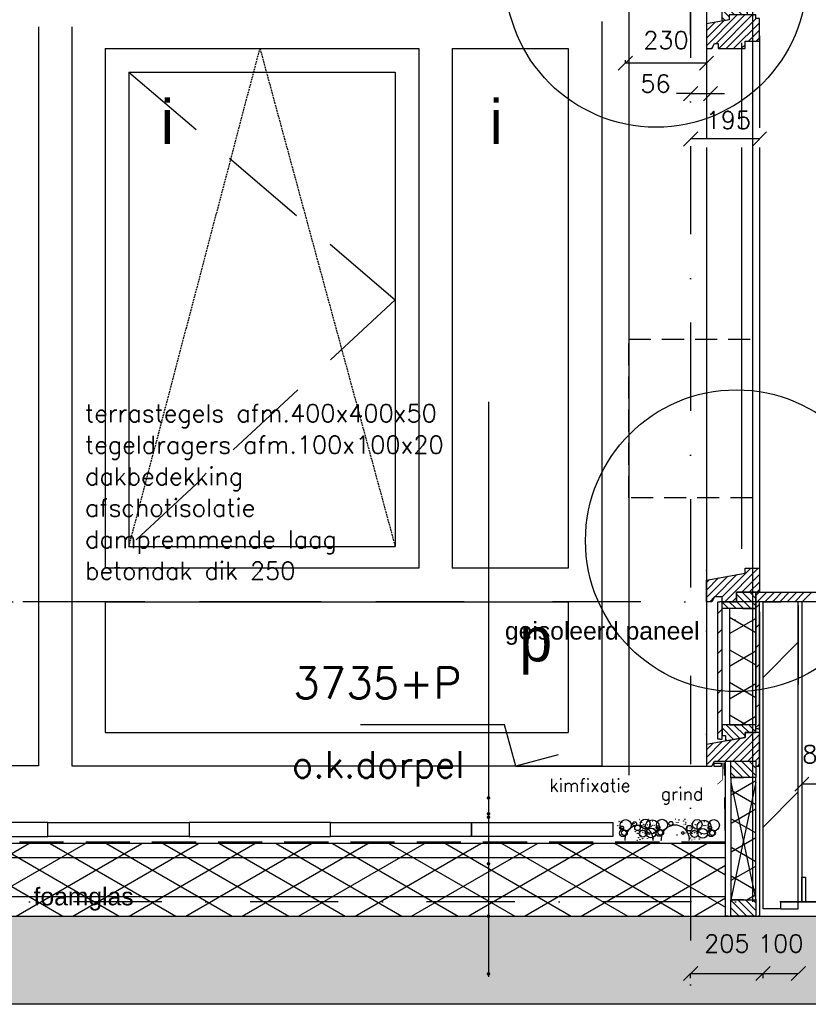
# Model space of a CAD drawing. Extents: x 102559 to 245130, y 44436 to 138999.
# Tile 5 of 30: x 157189 to 159423, y 95506 to 98295. Entities that reach past the tile are written whole.
import ezdxf
from ezdxf.enums import TextEntityAlignment as Align

# ---------------------------------------------------------------- set-up
doc = ezdxf.new("R2010")
doc.units = 0
doc.header["$LTSCALE"] = 20
doc.header["$MEASUREMENT"] = 0
doc.header["$PDSIZE"] = -1
for name, pattern in [('DASHDOT', [25, 12.5, -6.25, 0, -6.25]), ('DASHED2', [0.375, 0.25, -0.125]), ('DD1', [2.66667, 1.66667, -0.5, 0, -0.5]), ('HIDDEN', [9.375, 6.25, -3.125]), ('HIDDEN2', [4.6875, 3.125, -1.5625])]:
    doc.linetypes.add(name, pattern=pattern)
doc.layers.get('0').update_dxf_attribs({"linetype": 'CONTINUOUS'})
doc.layers.get('DEFPOINTS').update_dxf_attribs({"linetype": 'CONTINUOUS'})
for name, color, linetype in [('25', 7, 'CONTINUOUS'), ('_DETAILNUMMERS', 4, 'CONTINUOUS'), ('A--01A1_ACEER', 1, 'CONTINUOUS'), ('A--A21--_F-23-', 9, 'CONTINUOUS'), ('A--A22--_F123-', 9, 'CONTINUOUS'), ('A--A23--_F--3-', 9, 'CONTINUOUS'), ('A--A25--_F--3-', 9, 'CONTINUOUS'), ('A--A35--_F--3-', 9, 'CONTINUOUS'), ('A--A42--_F-23-', 9, 'CONTINUOUS'), ('A--L13DC4_VLOEREN', 4, 'HIDDEN'), ('A--L21--', 3, 'CONTINUOUS'), ('A--L21--_F--3-', 7, 'CONTINUOUS'), ('A--L21--_F-23-', 4, 'CONTINUOUS'), ('A--L22--', 3, 'CONTINUOUS'), ('A--L22--_F--3-', 7, 'CONTINUOUS'), ('A--L22D2_BINNENWAND', 2, 'CONTINUOUS'), ('A--L22DC4_BINNENWAND', 4, 'HIDDEN'), ('A--L23--', 7, 'CONTINUOUS'), ('A--L23--_F--3-', 7, 'CONTINUOUS'), ('A--L25--_F-23-', 7, 'CONTINUOUS'), ('A--L28D1_KONSTRUKTIES', 1, 'CONTINUOUS'), ('A--L28DC1_KONSTRUKTIES', 1, 'HIDDEN2'), ('A--L30--', 7, 'CONTINUOUS'), ('A--L30--_F123-', 7, 'CONTINUOUS'), ('A--L31--', 2, 'CONTINUOUS'), ('A--L31--_F--3-', 7, 'CONTINUOUS'), ('A--L31--_F123--A1-BINNENKOZ', 1, 'CONTINUOUS'), ('A--L31--_F123--A7-BINNENKOZ', 7, 'CONTINUOUS'), ('A--L31--_F123--C1-BINNENKOZ', 1, 'DASHED2'), ('A--L35--_F--3-', 7, 'CONTINUOUS'), ('A--L42--', 7, 'CONTINUOUS'), ('A--L42--_F-23-', 7, 'CONTINUOUS'), ('A--M$1A-_F123-', 1, 'CONTINUOUS'), ('A--M01A1_MAATVOERING', 1, 'CONTINUOUS'), ('A--M01B1_HOOGTE_MAATV', 1, 'CONTINUOUS'), ('A--T$1A-_F123_20', 1, 'CONTINUOUS'), ('A--T01A-18_TEKST', 1, 'CONTINUOUS'), ('A--T01A-25_TEKST', 2, 'CONTINUOUS'), ('A--T01B2_HOOGTE_MAATV', 2, 'CONTINUOUS'), ('A--T01B3_HOOGTE_MAATV', 3, 'CONTINUOUS'), ('AT$1A---_TEKST', 2, 'CONTINUOUS'), ('AT$1LG-25_TEKST', 2, 'CONTINUOUS'), ('STRAMIEN', 8, 'DD1'), ('X--LR---_CP', 7, 'CONTINUOUS')]:
    doc.layers.add(name, color=color, linetype=linetype)
doc.styles.add('ALFA-0_25', font='ROMANS')
doc.styles.add('B-01', font='b-gbp')
doc.styles.add('EB2', font='ARIAL.TTF')
doc.styles.add('HIEMSTRA', font='romans.shx')
doc.styles.add('HOOGTEXT', font='ROMANS.shx', dxfattribs={"height": 2.5})
doc.dimstyles.new('STANDARD$0', dxfattribs={"dimscale": 50, "dimtxt": 2.5, "dimasz": 2, "dimexe": 2, "dimexo": 0, "dimgap": 2, "dimtad": 1, "dimdec": 0, "dimzin": 0, "dimdsep": 46, "dimtxsty": 'ALFA-0_25', "dimblk1": 'OBLIQUE', "dimblk2": 'OBLIQUE', "dimsah": 1, "dimcen": -3, "dimdle": 2, "dimclrd": 1, "dimclre": 1, "dimclrt": 2, "dimadec": 0, "dimazin": 0, "dimtfac": 0.666667, "dimtofl": 0, "dimtmove": 2, "dimatfit": 3, "dimldrblk": 'OBLIQUE', "dimfxl": 0, "dimtvp": 0.833333, "dimtolj": 1, "dimtzin": 0, "dimarcsym": 0})

# ---------------------------------------------------------------- blocks, each defined once
blk = doc.blocks.new('*U300')
at = {"layer": 'A--L23--_F--3-', "color": 2, "linetype": 'Continuous'}
blk.add_lwpolyline([(0, 0), (0, 20), (10100, 20), (10100, 0)], dxfattribs=at)
blk = doc.blocks.new('_OBLIQUE')
at = {"color": 0, "linetype": 'ByBlock'}
blk.add_line((-0.5, -0.5), (0.5, 0.5), dxfattribs=at)
blk = doc.blocks.new('*D92')
at = {"color": 1, "linetype": 'ByBlock'}
blk.add_line((159284.3, 97956.7), (159089.3, 97956.7), dxfattribs=at)
at = {"layer": 'DEFPOINTS', "color": 0, "linetype": 'ByBlock'}
for p in [(159089.3, 97956.7), (159089.3, 97956.7), (159284.3, 97956.7)]:
    blk.add_point(p, dxfattribs=at)
at = {"color": 1, "linetype": 'ByBlock', "xscale": 40, "yscale": 40, "zscale": 40, "rotation": 180}
blk.add_blockref('_OBLIQUE', (159089.3, 97956.7), dxfattribs=at)
at = {"color": 1, "linetype": 'ByBlock', "xscale": 40, "yscale": 40, "zscale": 40}
blk.add_blockref('_OBLIQUE', (159284.3, 97956.7), dxfattribs=at)
at = {"color": 2, "linetype": 'ByBlock', "insert": (159196, 98010.3), "char_height": 50, "attachment_point": 5, "style": 'ALFA-0_25'}
blk.add_mtext('\\A1;195', dxfattribs=at)
blk = doc.blocks.new('*U293')
at = {"layer": 'A--A22--_F123-', "linetype": 'Continuous'}
h = blk.add_hatch(dxfattribs=at)
h.set_pattern_fill('ALFALINE', color=256, scale=300, style=0)
h.set_pattern_definition([(45, (-159344.26, -95775.9), (-212.13203, 212.13203), [])])
h.paths.add_polyline_path([(0, 0), (-50, 0), (-50, 870), (0, 870), (50, 870), (50, 0)])
at = {"layer": 'A--L22--_F--3-', "color": 4, "linetype": 'Continuous'}
for points in [[(0, 0), (-50, 0), (-50, 870), (0, 870)], [(0, 0), (50, 0), (50, 870), (0, 870)]]:
    blk.add_lwpolyline(points, dxfattribs=at)
blk = doc.blocks.new('*U292')
at = {"layer": 'A--A21--_F-23-', "linetype": 'Continuous'}
h = blk.add_hatch(dxfattribs=at)
h.set_pattern_fill('ALFAISO', color=256, scale=80, angle=270, style=0)
h.set_pattern_definition([(330, (-40, 7e-15), (40, 69.282), []), (30, (-40, 7e-15), (-40, 69.282), [])])
h.paths.add_polyline_path([(0, 0), (37.5, 0), (37.5, -329), (0, -329), (-37.5, -329), (-37.5, 0)])
at = {"layer": 'A--L21--_F--3-', "color": 3, "linetype": 'Continuous'}
for points in [[(0, 0), (-37.5, 0), (-37.5, -329), (0, -329)], [(0, 0), (37.5, 0), (37.5, -329), (0, -329)]]:
    blk.add_lwpolyline(points, dxfattribs=at)
blk = doc.blocks.new('*U291')
at = {"layer": 'A--A42--_F-23-', "linetype": 'Continuous'}
h = blk.add_hatch(dxfattribs=at)
h.set_pattern_fill('ALFALINE', color=256, scale=40, style=0)
h.set_pattern_definition([(45, (-159279.265, -96285.87), (-28.284271, 28.284271), [])])
h.paths.add_polyline_path([(0, 0), (-5, 0), (-5, 360), (0, 360), (5, 360), (5, 0)])
at = {"layer": 'A--L42--_F-23-', "color": 2, "linetype": 'Continuous'}
for points in [[(0, 0), (-5, 0), (-5, 360), (0, 360)], [(0, 0), (5, 0), (5, 360), (0, 360)]]:
    blk.add_lwpolyline(points, dxfattribs=at)
blk = doc.blocks.new('*U290')
at = {"layer": 'A--A42--_F-23-', "linetype": 'Continuous'}
h = blk.add_hatch(dxfattribs=at)
h.set_pattern_fill('ALFALINE', color=256, scale=40, style=0)
h.set_pattern_definition([(45, (-159172.265, -96256.87), (-28.284271, 28.284271), [])])
h.paths.add_polyline_path([(0, 0), (-6, 0), (-6, 389), (0, 389), (6, 389), (6, 0)])
at = {"layer": 'A--L42--_F-23-', "color": 2, "linetype": 'Continuous'}
for points in [[(0, 0), (-6, 0), (-6, 389), (0, 389)], [(0, 0), (6, 0), (6, 389), (0, 389)]]:
    blk.add_lwpolyline(points, dxfattribs=at)
blk = doc.blocks.new('*D105')
at = {"color": 1, "linetype": 'ByBlock'}
for p, q in [((159404.3, 96129.3), (159404.3, 96129.3)), ((159492.3, 96129.3), (159404.3, 96129.3)), ((159492.3, 96129.3), (159492.3, 96129.3))]:
    blk.add_line(p, q, dxfattribs=at)
at = {"layer": 'DEFPOINTS', "color": 0, "linetype": 'ByBlock'}
for p in [(159404.3, 96129.3, 0), (159404.3, 96129.3), (159492.3, 96129.3, 0)]:
    blk.add_point(p, dxfattribs=at)
at = {"color": 1, "linetype": 'ByBlock', "xscale": 40, "yscale": 40, "zscale": 40, "rotation": 180}
blk.add_blockref('_OBLIQUE', (159404.3, 96129.3), dxfattribs=at)
at = {"color": 1, "linetype": 'ByBlock', "xscale": 40, "yscale": 40, "zscale": 40}
blk.add_blockref('_OBLIQUE', (159492.3, 96129.3), dxfattribs=at)
at = {"color": 2, "linetype": 'ByBlock', "insert": (159448.3, 96214.3), "char_height": 50, "attachment_point": 5, "style": 'ALFA-0_25'}
blk.add_mtext('\\A1;88', dxfattribs=at)
blk = doc.blocks.new('Q020279-')
at = {"layer": 'A--A25--_F--3-'}
h = blk.add_hatch(dxfattribs=at)
h.set_pattern_fill('ALFALINE', color=256, scale=15, style=0, pattern_type=2)
h.set_pattern_definition([(45, (0, 0), (-10.6066, 10.6066), [])])
h.paths.add_polyline_path([(0, 0), (0, 71), (46, 71), (46, 0)])
at = {"layer": 'A--L25--_F-23-', "color": 2, "linetype": 'Continuous'}
blk.add_lwpolyline([(0, 0), (0, 71), (46, 71), (46, 0)], close=True, dxfattribs=at)
at = {"layer": 'X--LR---_CP'}
for p in [(0, 0), (0, 0), (46, 0)]:
    blk.add_point(p, dxfattribs=at)
blk = doc.blocks.new('KOZIJN_V0_1')
at = {"layer": 'A--A35--_F--3-'}
h = blk.add_hatch(dxfattribs=at)
h.set_pattern_fill('ALFALINE', color=256, scale=15, angle=90, style=0, pattern_type=2)
h.set_pattern_definition([(135, (470.146, -813.249), (-10.6066, -10.6066), [])])
h.paths.add_polyline_path([(-106, 117.2), (-106, 86.2), (-96, 86.2), (-96, 71.1), (-41, 81), (-41, 95), (-10, 95), (-10, 117.2), (-106, 117.2), (-106, 86.5)])
h = blk.add_hatch(dxfattribs=at)
h.set_pattern_fill('ALFALINE', color=256, scale=15, style=0, pattern_type=2)
h.set_pattern_definition([(45, (470.146, -813.249), (-10.6066, 10.6066), [])])
h.paths.add_polyline_path([(-41, 95), (-41, 81), (-150, 61.5), (-150, 0), (-135, 0), (-127, 14), (-10, 14), (-10, 0), (0, 0), (0, 30), (0, 95)])
at = {"layer": 'A--L31--_F--3-', "color": 2, "linetype": 'Continuous', "elevation": 0}
for points in [[(-106, 117.2), (-106, 86.2), (-96, 86.2), (-96, 71.1), (-41, 81), (-41, 95), (-10, 95), (-10, 117.2), (-106, 117.2), (-106, 86.5)], [(-41, 95), (-41, 81), (-150, 61.5), (-150, 0), (-135, 0), (-127, 14), (-10, 14), (-10, 0), (-10, 0), (0, 0), (0, 30), (0, 95)]]:
    blk.add_lwpolyline(points, close=True, dxfattribs=at)
at = {"layer": 'X--LR---_CP'}
blk.add_point((0, 0), dxfattribs=at)
at = {"layer": '25', "rotation": 270}
blk.add_blockref('Q020279-', (-81, 14, 0), dxfattribs=at)
blk = doc.blocks.new('*U289')
at = {"layer": 'A--L30--_F123-', "color": 1, "linetype": 'Continuous'}
blk.add_lwpolyline([(0, 0), (5, 0), (5, -424.8), (0, -424.8)], dxfattribs=at)
blk.add_lwpolyline([(0, 0), (5, 0), (5, -424.8), (0, -424.8)], dxfattribs=at)
blk = doc.blocks.new('*U288')
at = {"layer": 'A--L30--_F123-', "color": 1, "linetype": 'Continuous'}
blk.add_lwpolyline([(0, 0), (-7.5, 0), (-7.5, 438.8), (0, 438.8)], dxfattribs=at)
blk.add_lwpolyline([(0, 0), (-7.5, 0), (-7.5, 438.8), (0, 438.8)], dxfattribs=at)
blk = doc.blocks.new('*U287')
at = {"layer": 'A--A21--_F-23-', "linetype": 'Continuous'}
h = blk.add_hatch(dxfattribs=at)
h.set_pattern_fill('ALFAISO', color=256, scale=70, angle=90, style=0)
h.set_pattern_definition([(150, (35, -2e-15), (-35, -60.622), []), (210, (35, -2e-15), (35, -60.622), [])])
h.paths.add_polyline_path([(0, 0), (-35, 0), (-35, 346.8), (0, 346.8), (35, 346.8), (35, 0)])
at = {"layer": 'A--L21--_F--3-', "color": 3, "linetype": 'Continuous'}
for points in [[(0, 0), (-35, 0), (-35, 346.8), (0, 346.8)], [(0, 0), (35, 0), (35, 346.8), (0, 346.8)]]:
    blk.add_lwpolyline(points, dxfattribs=at)
blk = doc.blocks.new('KOZIJN_VO')
at = {"layer": 'A--A35--_F--3-'}
h = blk.add_hatch(dxfattribs=at)
h.set_pattern_fill('ALFALINE', color=256, scale=15, style=0, pattern_type=2)
h.set_pattern_definition([(45, (480.146, -1305.231), (-10.6066, 10.6066), [])])
h.paths.add_polyline_path([(-140, 34.5), (-31, 54), (-31, 68), (10, 68), (10, 0), (0, 0), (-54.9, 0), (-54.9, -27), (-96, -27), (-96, -13), (-117, -13), (-125, -27), (-140, -27)])
h = blk.add_hatch(dxfattribs=at)
h.set_pattern_fill('ALFALINE', color=256, scale=15, angle=90, style=0)
h.set_pattern_definition([(135, (-158879.265, -100162.915), (-10.6066017, -10.6066017), [])])
h.paths.add_polyline_path([(-96, -27), (-54.9, -27), (-54.9, 0), (0, 0), (0, -46), (-54.9, -46), (-96, -46)])
at = {"layer": 'A--L31--_F--3-', "color": 2, "linetype": 'Continuous'}
for points in [[(-140, 34.5), (-31, 54), (-31, 68), (10, 68), (10, 0), (0, 0), (0, 0), (-54.9, 0), (-54.9, -27), (-96, -27), (-96, -13), (-117, -13), (-125, -27), (-140, -27)], [(-96, -27), (-54.9, -27), (-54.9, 0), (0, 0), (0, -46), (-54.9, -46), (-96, -46), (-96, -27)]]:
    blk.add_lwpolyline(points, close=True, dxfattribs=at)
at = {"layer": 'X--LR---_CP'}
blk.add_point((0, 0), dxfattribs=at)
blk = doc.blocks.new('*D135')
at = {"color": 1, "linetype": 'ByBlock'}
for p, q in [((159089.3, 98085.2), (159049.3, 98085.2)), ((159089.3, 98087.4), (159089.3, 98085.2)), ((159089.3, 98085.2), (159145.3, 98085.2)), ((159145.3, 98087.4), (159145.3, 98085.2)), ((159145.3, 98085.2), (159185.3, 98085.2))]:
    blk.add_line(p, q, dxfattribs=at)
at = {"layer": 'DEFPOINTS', "color": 0, "linetype": 'ByBlock'}
for p in [(159089.3, 98087.4), (159145.3, 98087.4), (159145.3, 98085.2)]:
    blk.add_point(p, dxfattribs=at)
at = {"color": 1, "linetype": 'ByBlock', "xscale": 40, "yscale": 40, "zscale": 40}
blk.add_blockref('_OBLIQUE', (159089.3, 98085.2), dxfattribs=at)
at = {"color": 1, "linetype": 'ByBlock', "xscale": 40, "yscale": 40, "zscale": 40, "rotation": 180}
blk.add_blockref('_OBLIQUE', (159145.3, 98085.2), dxfattribs=at)
at = {"color": 2, "linetype": 'ByBlock', "insert": (158989.8, 98113.5), "char_height": 50, "attachment_point": 5, "style": 'ALFA-0_25'}
blk.add_mtext('\\A1;56', dxfattribs=at)
blk = doc.blocks.new('*D136')
at = {"color": 1, "linetype": 'ByBlock'}
for p, q in [((158904.2, 98180.2), (158904.2, 98171.6)), ((159134.3, 98171.6), (158904.2, 98171.6)), ((159134.3, 98180.2), (159134.3, 98171.6))]:
    blk.add_line(p, q, dxfattribs=at)
at = {"layer": 'DEFPOINTS', "color": 0, "linetype": 'ByBlock'}
for p in [(158904.2, 98180.2), (158904.2, 98171.6), (159134.3, 98180.2)]:
    blk.add_point(p, dxfattribs=at)
at = {"color": 1, "linetype": 'ByBlock', "xscale": 40, "yscale": 40, "zscale": 40, "rotation": 180}
blk.add_blockref('_OBLIQUE', (158904.2, 98171.6), dxfattribs=at)
at = {"color": 1, "linetype": 'ByBlock', "xscale": 40, "yscale": 40, "zscale": 40}
blk.add_blockref('_OBLIQUE', (159134.3, 98171.6), dxfattribs=at)
at = {"color": 2, "linetype": 'ByBlock', "insert": (159019.3, 98236.6), "char_height": 50, "attachment_point": 5, "style": 'ALFA-0_25'}
blk.add_mtext('\\A1;230', dxfattribs=at)
blk = doc.blocks.new('KOZIJN_VP')
at = {"layer": 'A--A35--_F--3-'}
h = blk.add_hatch(dxfattribs=at)
h.set_pattern_fill('ALFALINE', color=256, scale=15, angle=90, style=0, pattern_type=2)
h.set_pattern_definition([(135, (447.376, -368.997), (-10.6066, -10.6066), [])])
h.paths.add_polyline_path([(-91, 53.4), (-20, 53.4), (-20, 0), (-71, 0), (-71, -14), (-91, -17.6)])
h = blk.add_hatch(dxfattribs=at)
h.set_pattern_fill('ALFALINE', color=256, scale=15, style=0, pattern_type=2)
h.set_pattern_definition([(45, (447.39, -368.997), (-10.6066, 10.6066), [])])
h.paths.add_polyline_path([(-102, -95), (-26, -95), (-26, -74), (15, -74), (15, -10), (5, -10), (5, 0), (-71, 0), (-71, -14), (-135, -25.4), (-135, -95), (-120, -95), (-112, -81), (-102, -81)])
at = {"layer": 'A--L31--_F--3-', "color": 2, "linetype": 'Continuous'}
for points in [[(-91, 53.4), (-20, 53.4), (-20, 0), (-71, 0), (-71, -14), (-91, -17.6), (-91, 53.4)], [(-102, -95), (-26, -95), (-26, -74), (15, -74), (15, -10), (5, -10), (5, 0), (-71, 0), (-71, -14), (-135, -25.4), (-135, -95), (-120, -95), (-112, -81), (-102, -81)]]:
    blk.add_lwpolyline(points, close=True, dxfattribs=at)
at = {"layer": 'X--LR---_CP', "color": 1}
blk.add_point((0, 0), dxfattribs=at)
blk = doc.blocks.new('*D229')
at = {"color": 1, "linetype": 'ByBlock'}
for p, q in [((159089.3, 95811.2), (159089.3, 95824.3)), ((159089.3, 95824.3), (159294.3, 95824.3)), ((159294.3, 95811.2), (159294.3, 95824.3))]:
    blk.add_line(p, q, dxfattribs=at)
at = {"layer": 'DEFPOINTS', "color": 0, "linetype": 'ByBlock'}
for p in [(159294.3, 95824.3), (159089.3, 95811.2), (159294.3, 95811.2, 0)]:
    blk.add_point(p, dxfattribs=at)
at = {"color": 1, "linetype": 'ByBlock', "xscale": 40, "yscale": 40, "zscale": 40, "rotation": 180}
blk.add_blockref('_OBLIQUE', (159089.3, 95824.3), dxfattribs=at)
at = {"color": 1, "linetype": 'ByBlock', "xscale": 40, "yscale": 40, "zscale": 40}
blk.add_blockref('_OBLIQUE', (159294.3, 95824.3), dxfattribs=at)
at = {"color": 2, "linetype": 'ByBlock', "insert": (159191.8, 95909.3), "char_height": 50, "attachment_point": 5, "style": 'ALFA-0_25'}
blk.add_mtext('\\A1;205', dxfattribs=at)
blk = doc.blocks.new('*D230')
at = {"color": 1, "linetype": 'ByBlock'}
for p in [(159294.3, 95824.3), (159394.3, 95824.3)]:
    blk.add_line(p, (159394.3, 95824.3), dxfattribs=at)
at = {"layer": 'DEFPOINTS', "color": 0, "linetype": 'ByBlock'}
for p in [(159294.3, 95824.3), (159394.3, 95824.3, 0), (159394.3, 95824.3)]:
    blk.add_point(p, dxfattribs=at)
at = {"color": 1, "linetype": 'ByBlock', "xscale": 40, "yscale": 40, "zscale": 40, "rotation": 180}
blk.add_blockref('_OBLIQUE', (159294.3, 95824.3), dxfattribs=at)
at = {"color": 1, "linetype": 'ByBlock', "xscale": 40, "yscale": 40, "zscale": 40}
blk.add_blockref('_OBLIQUE', (159394.3, 95824.3), dxfattribs=at)
at = {"color": 2, "linetype": 'ByBlock', "insert": (159344.3, 95909.3), "char_height": 50, "attachment_point": 5, "style": 'ALFA-0_25'}
blk.add_mtext('\\A1;100', dxfattribs=at)
blk = doc.blocks.new('HOOGTEP')
at = {"layer": 'A--M01A1_MAATVOERING'}
for p, q in [((0, 0), (0.624, 2.33)), ((0.624, 2.33), (8.794, 2.33)), ((-2.415, 0.647), (0, 0))]:
    blk.add_line(p, q, dxfattribs=at)
at = {"layer": 'A--M01B1_HOOGTE_MAATV'}
blk.add_line((-1.379, 0), (0.911, 0), dxfattribs=at)
at = {"layer": 'A--T01B2_HOOGTE_MAATV', "style": 'HOOGTEXT', "flags": 4}
blk.add_attdef('TEKST', (1.84, -0.671), '', height=1.5, dxfattribs=at)
at = {"layer": 'A--T01B3_HOOGTE_MAATV', "style": 'HOOGTEXT', "flags": 4}
blk.add_attdef('HOOGTE', (1.673, 3.819), '', height=1.75, dxfattribs=at)

msp = doc.modelspace()

# ---------------------------------------------------------------- hatches: boundary and pattern name
at = {"layer": 'A--A21--_F-23-'}
h = msp.add_hatch(dxfattribs=at)
h.set_pattern_fill('ALFAISO', color=256, scale=80, angle=270, style=0, pattern_type=2)
h.set_pattern_definition([(330, (22684.95, 1e-11), (40, 69.282032), []), (30, (22684.95, 1e-11), (-40, 69.282032), [])])
h.paths.add_polyline_path([(153813.3, 95755.9), (159188.3, 95755.9), (159188.3, 95961.5), (153813.3, 95961.5)])
at = {"layer": 'A--A23--_F--3-'}
h = msp.add_hatch(dxfattribs=at)
h.set_pattern_fill('ALFABET', color=256, scale=20, angle=1, style=0, pattern_type=2)
h.set_pattern_definition([(134, (239501.89, 1e-11), (86.32078, 83.359), []), (129, (239501.89, 1e-11), (-143.64922, -10.04493), [15, -165]), (184, (239501.9, 1e-11), (30.37155, 149.9312), [12, -132]), (78.5486, (239489.92, -0.84), (-113.27778, 139.88618), [12.74804, -140.22842]), (132.8158, (239502.59, 40), (-213.99344, -29.37358), [22.5, -247.5]), (82.3644, (239484.76, 37.55), (-183.50393, 198.05632), [19.12206, -210.3426]), (187.8158, (239502.6, 40), (-183.50378, 198.05647), [18, -198]), (158, (239482.42, 30.34), (-120.76856, -78.42802), [15, -165]), (213, (239482.42, 30.34), (-46.12453, 145.8572), [12, -132]), (107.5486, (239472.36, 23.81), (-166.89315, 67.42906), [12.74804, -140.22842]), (141.5, (239501.893, 1e-11), (-1.26964, 66.611074), [0, -130.4, 0, -134, 0, -132.5]), (171.5, (239501.89, 1e-11), (-51.229207, 79.788568), [0, -76.4, 0, -127.4, 0, -50.5]), (211.5, (239546.486, -0.78), (-106.826954, -2.64699), [0, -50, 0, -156, 0, -207]), (221.5, (239566.48, -1.13), (-116.270055, 22.05355), [0, -65, 0, -103.6, 0, -147]), (221.5, (239566.48, -1.13), (-116.270055, 22.05355), [0, -65, 0, -103.6, 0, -147])])
h.paths.add_polyline_path([(169694.3, 95505.9), (153813.2, 95505.9), (153813.3, 95755.9), (169694.3, 95755.9)])

# ---------------------------------------------------------------- linework, layer by layer
msp.add_line((159394.3, 96635.9, 0), (159394.3, 96411.6, 0))
for points in [[(157269, 96020.9), (156869, 96020.9), (156869, 95980.9), (157269, 95980.9)], [(157269, 96020.9), (157669, 96020.9), (157669, 95980.9), (157269, 95980.9)], [(158069, 96020.9), (157669, 96020.9), (157669, 95980.9), (158069, 95980.9)], [(158069, 96020.9), (158469, 96020.9), (158469, 95980.9), (158069, 95980.9)], [(158469, 96020.9), (158869, 96020.9), (158869, 95980.9), (158469, 95980.9)]]:
    msp.add_lwpolyline(points, close=True)
for centre, radius in [((158886, 96023.6), 0.331), ((158886.2, 96023.6), 0.331), ((158886.4, 96023.5), 0.331), ((158905.4, 96013.2), 15.8), ((158894.2, 96021.3), 0.331), ((158930.3, 96017.1), 5.94), ((158928.8, 96017.7), 0.331), ((158935.2, 96020.7), 0.331), ((158943.9, 96029.4), 0.331), ((158945.5, 96018), 0.331), ((158945.5, 96018), 0.331), ((158946.3, 96020.6), 0.331), ((158961, 96016.3), 13.8), ((158950.5, 96021.8), 0.331), ((158951, 96020.6), 0.331), ((158953.3, 96027), 0.331), ((158953.6, 96027.5), 0.331), ((158955.8, 96015.3), 0.331), ((158956.1, 96015.6), 0.331), ((158980.5, 96008.5), 19.8), ((158965.8, 96022.7), 0.331), ((158966.5, 96024.3), 0.331), ((158966.8, 96024.1), 0.331), ((158969.8, 96028.8), 0.331), ((158970.1, 96029.3), 0.331), ((158972.1, 96015.3), 0.331), ((158977.4, 96026.4), 0.331), ((158980.9, 96024.5), 0.331), ((158981.1, 96024.5), 0.331), ((158988.9, 96024.5), 0.331), ((158989.1, 96024.5), 0.331), ((158989.3, 96024.5), 0.331), ((159008.2, 96014.2), 15.8), ((159033.2, 96018), 5.94), ((159038.1, 96021.7), 0.331), ((159046.8, 96030.3), 0.331), ((159049.2, 96021.5), 0.331), ((159053.9, 96021.5), 0.331), ((159056.2, 96028), 0.331), ((159056.5, 96028.5), 0.331), ((159069.4, 96025.2), 0.331), ((159069.7, 96025), 0.331), ((159070, 96015.3), 0.331), ((159070.3, 96015.1), 0.331), ((159072.7, 96029.7), 0.331), ((159073, 96030.2), 0.331), ((159075, 96016.2), 0.331), ((159075.5, 96021.4), 0.331), ((159075.5, 96016.7), 0.331), ((159080.3, 96027.4), 0.331), ((159092.2, 96017), 0.331), ((159092.2, 96017), 0.331), ((159107.8, 96015.3), 13.8), ((159097.2, 96020.8), 0.331), ((159127.2, 96007.6), 19.8), ((159112.5, 96021.8), 0.331), ((159127.7, 96023.5), 0.331), ((159127.8, 96023.5), 0.331), ((159135.7, 96023.6), 0.331), ((159135.8, 96023.6), 0.331), ((159136, 96023.5), 0.331), ((159155, 96013.2), 15.8), ((159143.8, 96021.3), 0.331), ((158882.9, 96011.8), 0.331), ((158897.6, 95990.7), 9.89), ((158894.1, 96005.5), 5.32), ((158894.1, 96005.5), 0.331), ((158894.1, 96005.5), 0.331), ((158901.8, 95991.8), 7.91), ((158894.5, 95995.2), 0.331), ((158894.5, 95995.2), 0.331), ((158894.5, 95995.2), 0.331), ((158894.5, 95995.2), 0.331), ((158896.7, 96002.9), 0.331), ((158896.7, 96002.9), 0.331), ((158896.7, 96002.9), 0.331), ((158896.7, 96002.9), 0.331), ((158906.2, 95995.8), 0.331), ((158938.8, 96005.7), 7.92), ((158932.6, 95994.9), 0.331), ((158938.2, 95990.1), 0.331), ((158941.1, 95998), 0.331), ((158941.3, 95998.1), 0.331), ((158953.4, 95989.3), 9.89), ((158946.4, 95991.3), 0.331), ((158948.3, 95997.8), 0.331), ((158953.1, 95999.5), 0.331), ((158953.4, 95997.7), 0.331), ((158953.9, 95993), 0.331), ((158958.5, 95990.7), 0.331), ((158959.2, 96002.9), 0.331), ((158959.2, 96002.9), 0.331), ((158964, 95990.2), 3.96), ((158961.3, 96013.9), 0.331), ((158962.1, 95994.2), 0.331), ((158976.8, 95991.3), 13.8), ((158963.6, 95990.6), 0.331), ((158967.1, 96014.3), 0.331), ((158967.4, 96014.1), 0.331), ((158967.9, 95989.7), 0.331), ((158972.3, 95987.1), 0.331), ((158972.7, 95990.3), 0.331), ((158975.6, 96004.4), 0.331), ((158976.2, 96005.3), 0.331), ((158976.8, 96010), 0.331), ((158980.5, 96012.7), 0.331), ((158985, 96004.1), 0.331), ((158985.6, 95993), 0.331), ((158985.8, 96012.7), 0.331), ((159000.5, 95991.6), 9.89), ((158991.9, 95987.1), 0.331), ((158997, 96006.4), 5.32), ((158997, 96006.4), 0.331), ((158997, 96006.4), 0.331), ((159004.7, 95992.8), 7.91), ((158997.4, 95996.2), 0.331), ((158997.4, 95996.2), 0.331), ((158997.4, 95996.2), 0.331), ((158997.4, 95996.2), 0.331), ((158999.6, 96003.8), 0.331), ((158999.6, 96003.8), 0.331), ((158999.6, 96003.8), 0.331), ((158999.6, 96003.8), 0.331), ((159009.1, 95996.8), 0.331), ((159066.9, 95991.1), 3.96), ((159070.8, 95990.6), 0.331), ((159075.6, 95991.3), 0.331), ((159085.5, 96004.8), 7.92), ((159078.5, 96005.3), 0.331), ((159079.1, 96006.3), 0.331), ((159079.3, 95994), 0.331), ((159079.7, 96011), 0.331), ((159084.9, 95989.1), 0.331), ((159087.9, 95997.1), 0.331), ((159087.9, 96005.1), 0.331), ((159088, 95997.1), 0.331), ((159088.5, 95993.9), 0.331), ((159100.2, 95988.3), 9.89), ((159093.1, 95990.3), 0.331), ((159095.1, 95996.9), 0.331), ((159099.8, 95998.6), 0.331), ((159100.2, 95996.8), 0.331), ((159100.6, 95992.1), 0.331), ((159102.5, 96014.4), 0.331), ((159102.9, 96014.6), 0.331), ((159105.2, 95989.8), 0.331), ((159106, 96001.9), 0.331), ((159106, 96001.9), 0.331), ((159108, 96012.9), 0.331), ((159108.9, 95993.2), 0.331), ((159123.5, 95990.3), 13.8), ((159110.3, 95989.7), 0.331), ((159127.2, 96011.8), 0.331), ((159132.5, 96011.8), 0.331), ((159147.2, 95990.7), 9.89), ((159143.7, 96005.5), 5.32), ((159143.7, 96005.5), 0.331), ((159143.7, 96005.5), 0.331), ((159151.4, 95991.8), 7.91), ((159144.1, 95995.2), 0.331), ((159144.1, 95995.2), 0.331), ((159144.1, 95995.2), 0.331), ((159144.1, 95995.2), 0.331), ((159146.3, 96002.9), 0.331), ((159146.3, 96002.9), 0.331), ((159146.3, 96002.9), 0.331), ((159146.3, 96002.9), 0.331), ((159155.9, 95995.8), 0.331), ((158889, 95986.2), 0.331), ((158937.6, 95970.5), 0.331), ((158942.3, 95978.1), 0.331), ((158942.5, 95978.2), 0.331), ((158945.5, 95985.2), 0.331), ((158945.8, 95972.2), 0.331), ((158947.9, 95984.2), 0.331), ((158953.5, 95975.2), 0.331), ((158964.1, 95985.9), 0.331), ((158967, 95975.2), 0.331), ((158982.7, 95976), 0.331), ((158982.7, 95976), 0.331), ((158982.7, 95976), 0.331), ((158982.7, 95976), 0.331), ((159005.9, 95970.3), 0.331), ((159050.8, 95985.2), 0.331), ((159085.6, 95976.9), 0.331), ((159085.6, 95976.9), 0.331), ((159085.6, 95976.9), 0.331), ((159085.6, 95976.9), 0.331), ((159089, 95977.2), 0.331), ((159089.3, 95977.2), 0.331), ((159092.2, 95984.2), 0.331), ((159092.6, 95971.3), 0.331), ((159100.2, 95974.2), 0.331), ((159110.8, 95985), 0.331), ((159113.7, 95974.2), 0.331), ((159119, 95986.1), 0.331), ((159138.6, 95986.2), 0.331)]:
    msp.add_circle(centre, radius)
for centre, start, end in [((158942.8, 95972.3), 356.2296, 183.7704), ((159045.7, 95973.3), 354.8736, 185.1264)]:
    msp.add_arc(centre, 40, start, end)
at = {"layer": '_DETAILNUMMERS'}
for centre in [(158991.4, 98417.4, 0), (159218.8, 96819)]:
    msp.add_circle(centre, 427.3, dxfattribs=at)
at = {"layer": 'A--01A1_ACEER'}
for p, q in [((159089.3, 98251.2), (159089.3, 98971.2)), ((159134.3, 98479.6), (159134.3, 98061)), ((158914.3, 98345.9), (158914.3, 96154.6)), ((159203.3, 96134.6, 0), (159274.3, 95801.9, 0)), ((159274.3, 96134.6, 0), (159203.3, 95801.9, 0))]:
    msp.add_line(p, q, dxfattribs=at)
at = {"layer": 'A--A35--_F--3-'}
for p, q in [((159274.3, 96663.4, 0), (159283.8, 96672.9, 0)), ((159278, 96645.9, 0), (159305, 96672.9, 0)), ((159299.2, 96645.9, 0), (159325.5, 96672.2, 0)), ((159325.5, 96672.2, 0), (159326.2, 96672.9, 0)), ((159325.5, 96650.9, 0), (159347.4, 96672.9, 0)), ((159341.7, 96645.9, 0), (159368.7, 96672.9, 0)), ((159362.9, 96645.9, 0), (159389.9, 96672.9, 0)), ((159384.1, 96645.9, 0), (159411.1, 96672.9, 0)), ((159405.3, 96645.9, 0), (159432.3, 96672.9, 0)), ((159320.4, 96645.9, 0), (159325.5, 96650.9, 0))]:
    msp.add_line(p, q, dxfattribs=at)
at = {"layer": 'A--L13DC4_VLOEREN'}
msp.add_lwpolyline([(153813.3, 95966.5), (153813.3, 95966.5), (159188.3, 95966.5), (159184.4, 96189.8)], dxfattribs=at)
at = {"layer": 'A--L21--'}
for p, q in [((153813.3, 95921.5), (159188.3, 95921.5, 0)), ((153813.3, 95811.5), (159188.3, 95811.5, 0))]:
    msp.add_line(p, q, dxfattribs=at)
msp.add_lwpolyline([(153813.3, 95755.9), (159188.3, 95755.9), (159188.3, 95961.5), (153813.3, 95961.5)], close=True, dxfattribs=at)
at = {"layer": 'A--L21--_F-23-', "linetype": 'Continuous'}
msp.add_lwpolyline([(169444.3, 95505.9), (153813.2, 95505.9), (153813.3, 95755.9), (169444.3, 95755.9)], dxfattribs=at)
at = {"layer": 'A--L22D2_BINNENWAND'}
msp.add_line((159404.3, 96645.9, 0), (159404.3, 95795.9, 0), dxfattribs=at)
at = {"layer": 'A--L22DC4_BINNENWAND', "linetype": 'DD1', "const_width": 2, "elevation": 0}
msp.add_lwpolyline([(159155.3, 96189.6), (159178.7, 96189.6), (159178.7, 96141), (159165.3, 96129.3)], dxfattribs=at)
at = {"layer": 'A--L23--', "elevation": 0}
msp.add_lwpolyline([(159414.3, 95795.9), (159404.3, 95795.9), (159404.3, 95865.9), (159414.3, 95865.9)], close=True, dxfattribs=at)
at = {"layer": 'A--L28D1_KONSTRUKTIES'}
msp.add_lwpolyline([(160064.3, 99005.9), (160064.3, 98855.9), (159264.3, 98855.9), (159264.3, 95795.9)], dxfattribs=at)
at = {"layer": 'A--L28DC1_KONSTRUKTIES', "color": 8}
msp.add_lwpolyline([(159264.3, 97390.1), (159264.3, 96940.1), (158914.3, 96940.1), (158914.3, 97390.1)], close=True, dxfattribs=at)
at = {"layer": 'A--L31--'}
for p, q in [((159284.3, 98248.9), (159284.3, 97988.2)), ((159233.3, 98228.9), (159233.3, 97988.2)), ((159134.3, 98198.9), (159134.3, 97959.2)), ((159134.3, 97932.5), (159134.3, 96242.2)), ((159233.3, 97932.5), (159233.3, 96795.9)), ((159284.3, 97932.5), (159284.3, 96732.9)), ((159284.3, 96617.9, 0), (159284.3, 96180.6, 0))]:
    msp.add_line(p, q, dxfattribs=at)
at = {"layer": 'A--L31--', "elevation": 0}
msp.add_lwpolyline([(159155.2, 96180.6), (159177.1, 96180.6), (159177.1, 96187.6), (159155.2, 96187.6)], close=True, dxfattribs=at)
at = {"layer": 'A--L31--_F--3-', "color": 2, "linetype": 'Continuous', "elevation": 0}
msp.add_lwpolyline([(159274.3, 96672.9), (159522.3, 96672.9), (159522.3, 96645.9), (159274.3, 96645.9)], close=True, dxfattribs=at)
at = {"layer": 'A--L31--_F123--A1-BINNENKOZ'}
for p, q in [((157498.3, 98145.9), (158252.3, 98145.9)), ((157498.3, 98145.9), (157498.3, 96802.9)), ((158252.3, 98145.9), (158252.3, 96802.9)), ((157498.3, 96802.9), (158252.3, 96802.9))]:
    msp.add_line(p, q, dxfattribs=at)
at = {"layer": 'A--L31--_F123--A1-BINNENKOZ', "color": 7}
for p, q in [((158319.3, 96740.9), (157431.3, 96740.9)), ((158742.3, 96740.9), (158414.3, 96740.9))]:
    msp.add_line(p, q, dxfattribs=at)
at = {"layer": 'A--L31--_F123--A7-BINNENKOZ'}
for p, q in [((158837.3, 98289.2), (158837.3, 96645.9)), ((158837.3, 98287.1), (158837.3, 96645.9)), ((157242.3, 98274), (157242.3, 96645.9)), ((157336.3, 98274), (157336.3, 96645.9)), ((157431.3, 98212.9), (158319.3, 98212.9)), ((157431.3, 98212.9), (157431.3, 96740.9)), ((158319.3, 98212.9), (158319.3, 96740.9)), ((158414.3, 98212.9), (158414.3, 96740.9)), ((158414.3, 98212.9), (158742.3, 98212.9)), ((158742.3, 98212.9), (158742.3, 96740.9)), ((157242.3, 96645.9), (157242.3, 96180.9)), ((157336.3, 96645.9), (157336.3, 96180.9)), ((157336.3, 96645.9), (157336.3, 96180.9)), ((157431.3, 96645.9), (158742.3, 96645.9)), ((157431.3, 96645.9), (158742.3, 96645.9)), ((157431.3, 96645.9), (157431.3, 96275.9)), ((158742.3, 96645.9), (158742.3, 96275.9)), ((158837.3, 96645.9), (158837.3, 96180.9)), ((157431.3, 96275.9), (158742.3, 96275.9)), ((157242.3, 96180.9), (155536.3, 96180.9)), ((157336.3, 96180.9), (158837.3, 96180.9))]:
    msp.add_line(p, q, dxfattribs=at)
at = {"layer": 'A--L31--_F123--C1-BINNENKOZ'}
msp.add_lwpolyline([(157498.3, 96802.9), (157869.4, 98212.9), (158252.3, 96802.9)], dxfattribs=at)
at = {"layer": 'A--L31--_F123--C1-BINNENKOZ', "ltscale": 50}
msp.add_lwpolyline([(157498.3, 98145.9), (158252.3, 97500.9), (157498.3, 96802.9)], dxfattribs=at)
at = {"layer": 'A--L35--_F--3-', "color": 3, "linetype": 'Continuous'}
msp.add_line((159284.3, 96548.4, 0), (159284.3, 96524.4, 0), dxfattribs=at)
at = {"layer": 'A--T$1A-_F123_20', "const_width": 4.75}
for points in [[(158519.4, 96090.4, -1), (158514.1, 96090.4, -1)], [(158519.4, 96045.6, -1), (158514.1, 96045.6, -1)], [(158519.4, 96035.5, -1), (158514.1, 96035.5, -1)], [(158519.4, 95904, -1), (158514.1, 95904, -1)], [(158519.4, 95755.7, -1), (158514.1, 95755.7, -1)], [(158519.4, 95592.1, -1), (158514.1, 95592.1, -1)]]:
    msp.add_lwpolyline(points, format="xyb", close=True, dxfattribs=at)
at = {"layer": 'A--T01A-25_TEKST'}
for p, q in [((158516.7, 97212.4), (158516.7, 95583.7)), ((158593.7, 96180.6, 0), (159134.3, 96180.6, 0))]:
    msp.add_line(p, q, dxfattribs=at)
at = {"layer": 'STRAMIEN', "linetype": 'DASHDOT'}
for p, q in [((159089.3, 109939.1), (159089.3, 90611.2)), ((160948.3, 96645.9), (151764.3, 96645.9)), ((158043.2, 96645.9), (152264.3, 96645.9)), ((215102.7, 95795.9), (151764.3, 95795.9))]:
    msp.add_line(p, q, dxfattribs=at)
at = {"layer": 'X--LR---_CP', "linetype": 'Continuous'}
for p in [(159134.3, 96735.9, 0), (159134.3, 96562.9, 0)]:
    msp.add_point(p, dxfattribs=at)
at = {"layer": 'X--LR---_CP'}
for p in [(159215.7, 96593.7, 0), (159134.3, 96270.6, 0), (159134.3, 96270.6, 0), (159134.3, 96270.6, 0)]:
    msp.add_point(p, dxfattribs=at)

# ---------------------------------------------------------------- block references
ref = msp.add_blockref('HOOGTEP', (158593.7, 96180.6, 0), dxfattribs=dict(xscale=-50, yscale=50, zscale=50))
ref.add_attrib('TEKST', 'o.k.dorpel', (157959.7, 96147.8, 0), dxfattribs={"layer": 'A--T01B2_HOOGTE_MAATV', "height": 75, "style": 'HOOGTEXT', "flags": 4})
ref.add_attrib('HOOGTE', '3735+P', (157963.8, 96372.2, 0), dxfattribs={"layer": 'A--T01B3_HOOGTE_MAATV', "height": 87.5, "style": 'HOOGTEXT', "flags": 4})
at = {"layer": '25', "rotation": 90}
msp.add_blockref('Q020279-', (159274.3, 95755.9, 0), dxfattribs=at)
at = {"layer": 'A--L21--'}
for name, p in [('*U292', (159236.8, 96626.9, 0)), ('*U287', (159239.3, 95801.9, 0))]:
    msp.add_blockref(name, p, dxfattribs=at)
at = {"layer": 'A--L22--'}
msp.add_blockref('*U293', (159344.3, 95775.9, 0), dxfattribs=at)
at = {"layer": 'A--L23--'}
msp.add_blockref('*U300', (159344.3, 95775.9), dxfattribs=at)
at = {"layer": 'A--L30--'}
for name, p in [('*U288', (159195.8, 95755.9, 0)), ('*U289', (159279.3, 96180.6, 0))]:
    msp.add_blockref(name, p, dxfattribs=at)
at = {"layer": 'A--L31--'}
for name, p in [('KOZIJN_VP', (159269.3, 98307.9)), ('KOZIJN_VO', (159274.3, 96672.9, 0)), ('KOZIJN_V0_1', (159284.3, 96180.6, 0))]:
    msp.add_blockref(name, p, dxfattribs=at)
at = {"layer": 'A--L42--'}
for name, p in [('*U290', (159172.3, 96256.9, 0)), ('*U291', (159279.3, 96285.9, 0))]:
    msp.add_blockref(name, p, dxfattribs=at)

# ---------------------------------------------------------------- texts
at = {"layer": 'A--T$1A-_F123_20', "style": 'EB2'}
msp.add_text('geisoleerd paneel ', height=50, dxfattribs=at).set_placement((159134.1, 96538.8), align=Align.RIGHT)
msp.add_text('foamglas', height=50, dxfattribs=at).set_placement((157228.2, 95786.2))
at = {"layer": 'A--T01A-18_TEKST', "style": 'HIEMSTRA'}
for s, p in [('kimfixatie', (158689, 96108.1)), ('grind', (159004.6, 96083.8))]:
    msp.add_text(s, height=36, dxfattribs=at).set_placement(p)
at = {"layer": 'A--T01A-25_TEKST', "style": 'HIEMSTRA'}
for s, p in [('terrastegels afm.400x400x50', (157374, 97154.9)), ('tegeldragers afm.100x100x20', (157374, 97065.7)), ('dakbedekking', (157374, 96976.5)), ('afschotisolatie', (157374, 96887.3)), ('dampremmende laag', (157374, 96798)), ('betondak dik 250', (157374, 96708.8))]:
    msp.add_text(s, height=50, dxfattribs=at).set_placement(p)
at = {"layer": 'AT$1A---_TEKST', "style": 'B-01'}
msp.add_text('p', height=125, dxfattribs=at).set_placement((158604, 96477.1))
at = {"layer": 'AT$1LG-25_TEKST', "style": 'B-01'}
for p in [(157588.4, 97942.9), (158519.8, 97942.9)]:
    msp.add_text('i', height=125, dxfattribs=at).set_placement(p)

# ---------------------------------------------------------------- dimensions: what is measured, and where the dimension line sits
at = {"layer": 'A--M$1A-_F123-'}
for base, p1, p2, override, picture, middle in [((158904.2, 98171.6), (159134.3, 98180.2), (158904.2, 98180.2), {"dimscale": 20, "dimexe": 0, "dimexo": 0, "dimcen": 0, "dimdle": 0, "dimclrt": 2, "dimtfac": 0.75, "dimtvp": 1.5}, '*D136', (159019.3, 98236.6)), ((159404.3, 96129.3, 0), (159492.3, 96129.3, 0), (159404.3, 96129.3, 0), {"dimscale": 20, "dimexe": 0, "dimcen": 0, "dimdle": 0, "dimtfac": 0.75, "dimtvp": 1.5}, '*D105', (159448.3, 96214.3, 0))]:
    dim = msp.add_linear_dim(base=base, p1=p1, p2=p2, dimstyle='STANDARD$0', override=override, dxfattribs=at)
    dim.commit()
    dim.dimension.update_dxf_attribs({"geometry": picture, "text_midpoint": middle})
for base, p1, p2, picture, middle in [((159145.3, 98085.2), (159089.3, 98087.4), (159145.3, 98087.4), '*D135', (158989.8, 98113.5)), ((159089.3, 97956.7), (159284.3, 97956.7), (159089.3, 97956.7), '*D92', (159196, 98010.3))]:
    dim = msp.add_linear_dim(base=base, p1=p1, p2=p2, dimstyle='STANDARD$0', override={"dimscale": 20, "dimexe": 0, "dimexo": 0, "dimcen": 0, "dimdle": 0, "dimclrt": 2, "dimtfac": 0.75, "dimtvp": 1.5}, dxfattribs=at)
    dim.commit()
    dim.dimension.update_dxf_attribs({"geometry": picture, "text_midpoint": middle, "dimtype": 160})
for base, p1, p2, picture, middle in [((159294.3, 95593.1), (159089.3, 95579.9), (159294.3, 95579.9, 0), '*D229', (159191.8, 95678.1)), ((159394.3, 95593.1), (159294.3, 95593.1), (159394.3, 95593.1, 0), '*D230', (159344.3, 95678.1))]:
    dim = msp.add_linear_dim(base=base, p1=p1, p2=p2, dimstyle='STANDARD$0', override={"dimscale": 20, "dimexe": 0, "dimexo": 0, "dimcen": 0, "dimdle": 0, "dimclrt": 2, "dimtfac": 0.75, "dimtvp": 1.5}, dxfattribs=at)
    dim.commit()
    dim.dimension.update_dxf_attribs({"geometry": picture, "text_midpoint": middle, "insert": (0, -231.2)})

doc.saveas('drawing.dxf')
